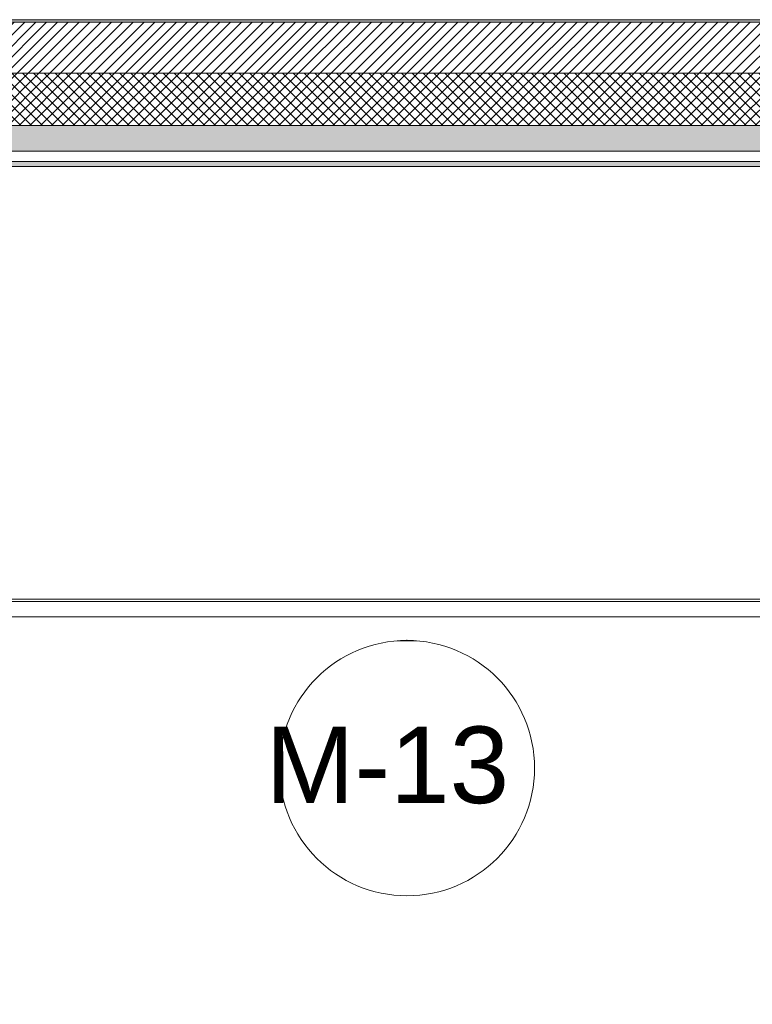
# Model space of a CAD drawing. Header units: millimetres. Extents: x -40968 to 11883, y -18816 to 4378.
# Tile 99 of 256: x -16314 to -13442, y 522 to 4378. Entities that reach past the tile are written whole.
import ezdxf

# ---------------------------------------------------------------- set-up
doc = ezdxf.new("R2010")
doc.units = ezdxf.units.MM
doc.header["$MEASUREMENT"] = 0
doc.linetypes.add('Wipeout_Contour', pattern=[1000, 0, -1000])
for name, color, linetype in [('02_ACAB_Anotacio Portes', 7, 'Continuous'), ('12_FAÇ_Façana', 7, 'Continuous'), ('Nuevo_08_E_Envans secs', 7, 'Continuous'), ('Nuevo_Puertas Archicad', 7, 'Continuous')]:
    doc.layers.add(name, color=color, linetype=linetype)
for name, color, linetype, lineweight in [('02_ACAB_Anotacio Portes_Pluma_Nº__46', 5, 'Continuous', 5), ('12_FAÇ_Façana_Pluma_Nº__2', 8, 'Continuous', 5), ('12_FAÇ_Façana_Pluma_Nº__7', 7, 'Continuous', 5), ('Nuevo_08_E_Envans secs_Pluma_Nº__1', 7, 'Continuous', 5), ('Nuevo_08_E_Envans secs_Pluma_Nº__7', 7, 'Continuous', 5), ('Nuevo_Puertas Archicad_Pluma_Nº__1', 7, 'Continuous', 5), ('Nuevo_Ventanas Archicad_Pluma_Nº__1', 7, 'Continuous', 5)]:
    doc.layers.add(name, color=color, linetype=linetype, lineweight=lineweight)
for name, color, linetype, lineweight, true_color in [('12_FAÇ_Façana_Pluma_Nº__102', 7, 'Continuous', 5, 0xcccccc), ('12_FAÇ_Façana_Pluma_Nº__174', 7, 'Continuous', 13, 0xe4ad2c), ('12_FAÇ_Façana_Pluma_Nº__176', 7, 'Continuous', 15, 0x93a0c6), ('Nuevo_08_E_Envans secs_Pluma_Nº__176', 7, 'Continuous', 15, 0x93a0c6), ('Nuevo_Puertas Archicad_Pluma_Nº__3', 7, 'Continuous', 5, 0xa4a4a4), ('Nuevo_Ventanas Archicad_Pluma_Nº__103', 7, 'Continuous', 5, 0xa4a4a6)]:
    doc.layers.add(name, color=color, linetype=linetype, lineweight=lineweight, true_color=true_color)
doc.styles.add('Estilo_Generado_1', font='arial.ttf')
pattern_1 = [(45, (0, 0), (-159.1, 159.1), []), (45, (-53.03, 53.03), (-159.1, 159.1), [])]
pattern_2 = [(0, (0, 0), (0, 779.4), [48.75, -401.25]), (0, (225, 389.7), (0, 779.4), [48.75, -401.25]), (60, (0, 0), (-675, 389.7), [48.75, -401.25]), (60, (450, 0), (-675, 389.7), [48.75, -401.25]), (120, (48.75, 0), (675, 389.7), [48.75, -401.25]), (120, (498.75, 0), (675, 389.7), [48.75, -401.25]), (0, (0, 75), (0, 150), [0, -150, 0, -225]), (45, (75, 75), (-106.066, 106.066), [0, -112.5, 0, -187.5])]

# ---------------------------------------------------------------- blocks, each defined once
blk = doc.blocks.new('Muro_3_1', base_point=(11882.6, 4378.5))
at = {"layer": '12_FAÇ_Façana_Pluma_Nº__102', "linetype": 'Continuous', "lineweight": 0, "true_color": 0xe5e5e5}
blk.add_hatch(color=254, dxfattribs=at).paths.add_polyline_path([(-7400.5, 3963.5), (-18509.8, 3963.5), (-18509.8, 3863.5), (-7400.5, 3863.5)])
at = {"layer": '12_FAÇ_Façana_Pluma_Nº__174', "linetype": 'Continuous', "lineweight": 13, "true_color": 0xe4ad2c}
h = blk.add_hatch(dxfattribs=at)
h.set_pattern_fill('SATE_Aislamiento_0001', color=42, style=0, pattern_type=2)
h.set_pattern_definition([(45, (0, 0), (-21.213203, 21.213203), []), (135, (0, 0), (21.213203, 21.213203), [])])
h.paths.add_polyline_path([(-18509.8, 3963.5), (-7400.5, 3963.5), (-7400.5, 4168.5), (-18509.8, 4168.5)])
at = {"layer": '12_FAÇ_Façana_Pluma_Nº__176', "linetype": 'Continuous', "lineweight": 0, "true_color": 0x495063}
blk.add_hatch(color=251, dxfattribs=at).paths.add_polyline_path([(-25995.4, 4378.5), (-25995.4, 4368.5), (-1257.3, 4368.5), (-1257.3, 4378.5)])
at = {"layer": '12_FAÇ_Façana_Pluma_Nº__2', "linetype": 'Continuous', "lineweight": 5}
h = blk.add_hatch(dxfattribs=at)
h.set_pattern_fill('Ceramic_0001', color=8, style=0, pattern_type=2)
h.set_pattern_definition([(45, (0, 0), (-21.213203, 21.213203), [])])
h.paths.add_polyline_path([(-25995.4, 4168.5), (-21909.8, 4168.5), (-21909.8, 4268), (-21509.8, 4268), (-21509.8, 4168.5), (-18909.8, 4168.5), (-18909.8, 4268), (-18509.8, 4268), (-18509.8, 4168.5), (-7400.5, 4168.5), (-7400.5, 4268), (-7000.5, 4268), (-7000.5, 4168.5), (-2000.5, 4168.5), (-2000.5, 4268), (-1600.5, 4268), (-1600.5, 4168.5), (-1257.3, 4168.5), (-1257.3, 4368.5), (-25995.4, 4368.5)])
at = {"layer": '12_FAÇ_Façana_Pluma_Nº__7', "color": 7, "linetype": 'Continuous', "lineweight": 5}
for p, q in [((-1257.3, 4368.5), (-25995.4, 4368.5)), ((-7400.5, 4168.5), (-18509.8, 4168.5)), ((-18509.8, 3963.5), (-7400.5, 3963.5))]:
    blk.add_line(p, q, dxfattribs=at)
at = {"layer": '12_FAÇ_Façana_Pluma_Nº__7', "color": 7, "linetype": 'Continuous', "lineweight": 5, "flags": 128}
for points in [[(-1257.3, 4378.5), (-25995.4, 4378.5)], [(-18509.8, 3863.5), (-7400.5, 3863.5)]]:
    blk.add_lwpolyline(points, dxfattribs=at)
blk = doc.blocks.new('Ventana Escaparate 27_3')
at = {"layer": 'Nuevo_Ventanas Archicad_Pluma_Nº__103', "linetype": 'Continuous', "lineweight": 5, "true_color": 0xa4a4a6}
h = blk.add_hatch(dxfattribs=at)
h.set_pattern_fill('Acero_0001', color=253, style=0, pattern_type=2)
h.set_pattern_definition(pattern_1)
h.paths.add_polyline_path([(-1585, 0), (-1585, -70), (-1545, -70), (-1545, 0)])
h = blk.add_hatch(dxfattribs=at)
h.set_pattern_fill('Acero_0001', color=253, style=0, pattern_type=2)
h.set_pattern_definition(pattern_1)
h.paths.add_polyline_path([(1545, 0), (1545, -70), (1585, -70), (1585, 0)])
at = {"layer": 'Nuevo_Ventanas Archicad_Pluma_Nº__1', "color": 7, "linetype": 'Continuous', "lineweight": 5}
for p, q in [((-1585, 0), (1585, 0)), ((-1585, 0), (1585, 0)), ((-1585, 0), (-1585, -70)), ((-1545, 0), (-1585, 0)), ((-1585, -5), (-1585, 0)), ((-1585, -5), (-1585, 0)), ((-1545, -70), (-1545, 0)), ((1545, 0), (1545, -70)), ((1585, 0), (1545, 0)), ((1585, -70), (1585, 0)), ((1585, -5), (1585, 0)), ((1585, -5), (1585, 0)), ((-1585, -65), (-1585, -5)), ((-1585, -65), (-1585, -5)), ((-1545, -10), (1545, -10)), ((1585, -65), (1585, -5)), ((1585, -65), (1585, -5)), ((-1585, -70), (-1585, -65)), ((-1585, -70), (-1585, -65)), ((-1585, -70), (1585, -70)), ((-1585, -70), (1585, -70)), ((-1585, -70), (-1545, -70)), ((1545, -70), (1585, -70)), ((1585, -70), (1585, -65)), ((1585, -70), (1585, -65))]:
    blk.add_line(p, q, dxfattribs=at)
blk = doc.blocks.new('Puerta Doble 27_4')
at = {"layer": 'Nuevo_Puertas Archicad', "linetype": 'Continuous', "lineweight": 0, "true_color": 0xffffff}
h = blk.add_hatch(dxfattribs=at)
h.set_pattern_fill('Hormigón_en_Masa_0001', style=0, pattern_type=2)
h.set_pattern_definition(pattern_2)
h.paths.add_polyline_path([(-782, 782), (-782, 732), (-742, 732), (-742, 782)])
h = blk.add_hatch(dxfattribs=at)
h.set_pattern_fill('Hormigón_en_Masa_0001', style=0, pattern_type=2)
h.set_pattern_definition(pattern_2)
h.paths.add_polyline_path([(782, 782), (742, 782), (742, 732), (782, 732)])
h = blk.add_hatch(dxfattribs=at)
h.set_pattern_fill('Hormigón_en_Masa_0001', style=0, pattern_type=2)
h.set_pattern_definition(pattern_2)
h.paths.add_polyline_path([(-742, 0), (-742, 50), (-782, 50), (-782, 0)])
h = blk.add_hatch(dxfattribs=at)
h.set_pattern_fill('Hormigón_en_Masa_0001', style=0, pattern_type=2)
h.set_pattern_definition(pattern_2)
h.paths.add_polyline_path([(742, 0), (782, 0), (782, 50), (742, 50)])
at = {"layer": 'Nuevo_Puertas Archicad_Pluma_Nº__1', "color": 7, "linetype": 'Continuous', "lineweight": 5}
for p, q in [((-782, 782), (-782, 732)), ((-742, 782), (-782, 782)), ((-742, 732), (-742, 782)), ((742, 732), (742, 782)), ((742, 782), (782, 782)), ((782, 782), (782, 732)), ((-782, 732), (-742, 732)), ((-762, 732), (-762, 50)), ((782, 732), (742, 732)), ((762, 732), (762, 50)), ((-742, 50), (-782, 50)), ((-782, 50), (-782, 0)), ((-742, 0), (-742, 50)), ((742, 0), (742, 50)), ((742, 50), (782, 50)), ((782, 50), (782, 0)), ((-782, 0), (-800, 0)), ((-800, 0), (-800, -70)), ((-800, 0), (-800, -5)), ((-800, 0), (-800, -5)), ((-782, -40), (-782, 0)), ((-782, 0), (-742, 0)), ((782, 0), (742, 0)), ((800, 0), (782, 0)), ((782, 0), (782, -40)), ((800, -70), (800, 0)), ((800, 0), (800, -5)), ((800, 0), (800, -5)), ((-800, -5), (-800, -65)), ((-800, -5), (-800, -65)), ((800, -5), (800, -65)), ((800, -5), (800, -65)), ((-800, -65), (-800, -70)), ((-800, -65), (-800, -70)), ((-800, -70), (-770, -70)), ((-770, -40), (-782, -40)), ((-770, -70), (-770, -40)), ((782, -40), (770, -40)), ((770, -40), (770, -70)), ((770, -70), (800, -70)), ((800, -65), (800, -70)), ((800, -65), (800, -70))]:
    blk.add_line(p, q, dxfattribs=at)
at = {"layer": 'Nuevo_Puertas Archicad_Pluma_Nº__1', "color": 7, "linetype": 'Continuous', "lineweight": 5, "flags": 128}
for points in [[(-782, 732), (-782, 50), (-762, 50), (-762, 732)], [(-762, 732), (-762, 50), (-742, 50), (-742, 732)], [(762, 732), (762, 50), (742, 50), (742, 732)], [(782, 732), (782, 50), (762, 50), (762, 732)]]:
    blk.add_lwpolyline(points, close=True, dxfattribs=at)
at = {"layer": 'Nuevo_Puertas Archicad_Pluma_Nº__3', "color": 253, "linetype": 'Continuous', "lineweight": 5, "true_color": 0xa4a4a4}
for centre, start, end in [((-782, 0), 0, 90), ((782, 0), 90, 180)]:
    blk.add_arc(centre, 782, start, end, dxfattribs=at)
blk = doc.blocks.new('Muro_130_1', base_point=(-13225.1, 2109.6))
at = {"layer": 'Nuevo_08_E_Envans secs_Pluma_Nº__1', "color": 7, "linetype": 'Continuous', "lineweight": 5}
for p, q in [((-17995, 2104.6), (-17995, 2109.6)), ((-17995, 2044.6), (-17995, 2104.6)), ((-13225.1, 2104.6), (-13225.1, 2109.6)), ((-13225.1, 2044.6), (-13225.1, 2104.6)), ((-17995, 2039.6), (-17995, 2044.6)), ((-13225.1, 2039.6), (-13225.1, 2044.6))]:
    blk.add_line(p, q, dxfattribs=at)
at = {"layer": 'Nuevo_Puertas Archicad', "color": 253, "linetype": 'Continuous', "lineweight": 5, "true_color": 0xa4a4a6, "zscale": 1000, "rotation": 180}
blk.add_blockref('Puerta Doble 27_4', (-17195, 2039.6), dxfattribs=at)
at = {"layer": 'Nuevo_Ventanas Archicad_Pluma_Nº__1', "color": 7, "linetype": 'Continuous', "lineweight": 5, "zscale": 1000}
blk.add_blockref('Ventana Escaparate 27_3', (-14810, 2109.6), dxfattribs=at)
blk = doc.blocks.new('Muro_160_1', base_point=(-18771.3, 3863.5))
at = {"layer": 'Nuevo_08_E_Envans secs_Pluma_Nº__176', "linetype": 'Continuous', "lineweight": 0, "true_color": 0x495063}
blk.add_hatch(color=251, dxfattribs=at).paths.add_polyline_path([(-18771.3, 3803.5), (-1257.3, 3803.5), (-1257.3, 3823.5), (-18771.3, 3823.5)])
at = {"layer": 'Nuevo_08_E_Envans secs_Pluma_Nº__7', "color": 7, "linetype": 'Continuous', "lineweight": 5}
blk.add_line((-18771.3, 3823.5), (-1257.3, 3823.5), dxfattribs=at)
at = {"layer": 'Nuevo_08_E_Envans secs_Pluma_Nº__7', "color": 7, "linetype": 'Continuous', "lineweight": 5, "flags": 128}
for points in [[(-7400.5, 3863.5), (-18509.8, 3863.5)], [(-18771.3, 3803.5), (-1257.3, 3803.5)]]:
    blk.add_lwpolyline(points, dxfattribs=at)
blk = doc.blocks.new('Etiqueta_2_1', base_point=(-14796, 1948.5))
at = {"color": 254, "linetype": 'Wipeout_Contour', "lineweight": 0, "ltscale": 505593.105672}
blk.add_wipeout([(-15296, 1447.5), (-15296, 1447.5), (-15285.1, 1343.5), (-15252.8, 1244.1), (-15200.5, 1153.6), (-15130.6, 1075.9), (-15046, 1014.4), (-14950.5, 971.9), (-14848.3, 950.2), (-14743.8, 950.2), (-14641.5, 971.9), (-14546, 1014.4), (-14461.5, 1075.9), (-14391.5, 1153.6), (-14339.3, 1244.1), (-14307, 1343.5), (-14296, 1447.5), (-14296, 1447.5), (-14296, 1447.5), (-14307, 1551.4), (-14339.3, 1650.8), (-14391.5, 1741.3), (-14461.5, 1819), (-14546, 1880.5), (-14641.5, 1923), (-14743.8, 1944.7), (-14848.3, 1944.7), (-14950.5, 1923), (-15046, 1880.5), (-15130.6, 1819), (-15200.5, 1741.3), (-15252.8, 1650.8), (-15285.1, 1551.4)], dxfattribs=at).dxf.layer = '02_ACAB_Anotacio Portes'
at = {"layer": '02_ACAB_Anotacio Portes_Pluma_Nº__46', "color": 5, "linetype": 'Continuous', "lineweight": 5}
for p, q in [((-14796, 1949.4), (-14796, 1947.6)), ((-14796, 1947.6), (-14796, 1947.5))]:
    blk.add_line(p, q, dxfattribs=at)
at = {"layer": '02_ACAB_Anotacio Portes_Pluma_Nº__46', "color": 5, "linetype": 'Continuous', "lineweight": 5, "flags": 128}
blk.add_lwpolyline([(-15296, 1447.5, 1), (-14296, 1447.5, 1)], format="xyb", close=True, dxfattribs=at)
at = {"layer": '02_ACAB_Anotacio Portes_Pluma_Nº__46', "color": 5, "lineweight": 5, "insert": (-14796, 1610.3), "char_height": 300, "attachment_point": 2, "style": 'Estilo_Generado_1'}
blk.add_mtext('\\A1;{\\pqc;\\pt0,46000;\\fArial|b0|i0|c0|p0;\\W1.000000;M-13\\fArial|b0|i0|c0|p0;\\W1.000000;\\A1{\\H.66x;\\S^  ;}\\fArial|b0|i0|c0|p0;\\W1.000000;\\fArial|b0|i0|c0|p0;\\W1.000000;\\A1{\\H.66x;\\S^  ;}\\fArial|b0|i0|c0|p0;\\W1.000000; \\fArial|b0|i0|c0|p0;\\W1.000000;\\fArial|b0|i0|c0|p0;\\W1.000000;\\fArial|b0|i0|c0|p0;\\W1.000000;\\fArial|b0|i0|c0|p0;\\W1.000000;\\fArial|b0|i0|c0|p0;\\W1.000000;\\fArial|b0|i0|c0|p0;\\W1.000000;\\fArial|b0|i0|c0|p0;\\W1.000000;\\fArial|b0|i0|c0|p0;\\W1.000000;\\fArial|b0|i0|c0|p0;\\W1.000000;\\fArial|b0|i0|c0|p0;\\W1.000000;\\fArial|b0|i0|c0|p0;\\W1.000000;\\fArial|b0|i0|c0|p0;\\W1.000000;\\fArial|b0|i0|c0|p0;\\W1.000000;\\fArial|b0|i0|c0|p0;\\W1.000000;\\fArial|b0|i0|c0|p0;\\W1.000000;\\fArial|b0|i0|c0|p0;\\W1.000000;\\fArial|b0|i0|c0|p0;\\W1.000000;\\fArial|b0|i0|c0|p0;\\W1.000000;\\fArial|b0|i0|c0|p0;\\W1.000000;\\fArial|b0|i0|c0|p0;\\W1.000000;\\fArial|b0|i0|c0|p0;\\W1.000000;\\fArial|b0|i0|c0|p0;\\W1.000000;\\fArial|b0|i0|c0|p0;\\W1.000000;\\fArial|b0|i0|c0|p0;\\W1.000000;\\fArial|b0|i0|c0|p0;\\W1.000000;\\fArial|b0|i0|c0|p0;\\W1.000000;\\fArial|b0|i0|c0|p0;\\W1.000000;\\fArial|b0|i0|c0|p0;\\W1.000000;\\fArial|b0|i0|c0|p0;\\W1.000000;\\fArial|b0|i0|c0|p0;\\W1.000000;\\fArial|b0|i0|c0|p0;\\W1.000000;\\fArial|b0|i0|c0|p0;\\W1.000000;\\fArial|b0|i0|c0|p0;\\W1.000000;\\fArial|b0|i0|c0|p0;\\W1.000000;\\fArial|b0|i0|c0|p0;\\W1.000000;\\fArial|b0|i0|c0|p0;\\W1.000000;\\fArial|b0|i0|c0|p0;\\W1.000000;\\fArial|b0|i0|c0|p0;\\W1.000000;\\fArial|b0|i0|c0|p0;\\W1.000000;\\fArial|b0|i0|c0|p0;\\W1.000000;\\fArial|b0|i0|c0|p0;\\W1.000000;\\fArial|b0|i0|c0|p0;\\W1.000000;\\fArial|b0|i0|c0|p0;\\W1.000000;}', dxfattribs=at)

msp = doc.modelspace()

# ---------------------------------------------------------------- block references
at = {"layer": '12_FAÇ_Façana', "color": 7, "lineweight": 20}
msp.add_blockref('Muro_3_1', (11882.6, 4378.5), dxfattribs=at)
at = {"layer": 'Nuevo_08_E_Envans secs', "color": 7, "lineweight": 20}
for name, p in [('Muro_160_1', (-18771.3, 3863.5)), ('Muro_130_1', (-13225.1, 2109.6))]:
    msp.add_blockref(name, p, dxfattribs=at)

# ---------------------------------------------------------------- next in the draw order: block references
at = {"layer": '02_ACAB_Anotacio Portes', "color": 5, "linetype": 'Continuous', "lineweight": 5}
msp.add_blockref('Etiqueta_2_1', (-14796, 1948.5), dxfattribs=at)

doc.saveas('drawing.dxf')
